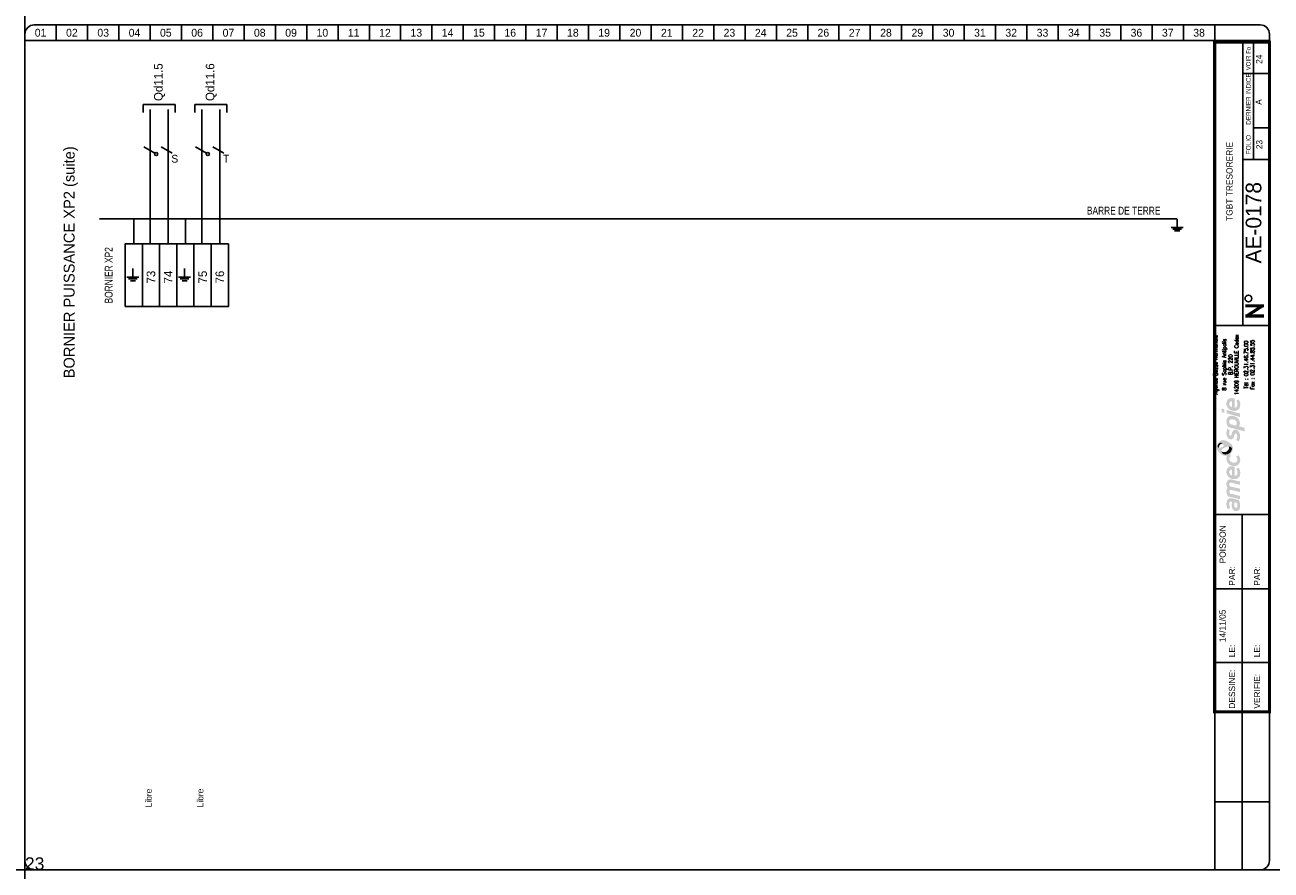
# Model space of a CAD drawing. Header units: millimetres. Extents: x 0 to 4898, y -1200 to 270.
# Tile 14 of 34: x 1500 to 1898, y -800 to -530. Entities that reach past the tile are written whole.
import ezdxf
from ezdxf.enums import TextEntityAlignment as Align

# ---------------------------------------------------------------- set-up
doc = ezdxf.new("R2010")
doc.units = ezdxf.units.MM
doc.header["$LTSCALE"] = 25
doc.linetypes.add('CONTINU', pattern=[0])
doc.layers.get('0').update_dxf_attribs({"linetype": 'CONTINUOUS'})
doc.layers.get('Defpoints').update_dxf_attribs({"linetype": 'CONTINUOUS'})
for name, color, linetype in [('TEXTE', 92, 'CONTINU'), ('TRAIFIN', 1, 'CONTINU'), ('TRAIGROS', 40, 'CONTINU'), ('TRAIMOY', 150, 'CONTINU')]:
    doc.layers.add(name, color=color, linetype=linetype)
doc.styles.add('ROMANC', font='romanc')
doc.styles.add('ROMANS8', font='ROMANS8.shx')
doc.styles.add('T1', font='arial.ttf')
doc.styles.add('TXT', font='txt', dxfattribs={"width": 0.8})

# ---------------------------------------------------------------- blocks, each defined once
blk = doc.blocks.new('FDP-DIV-CHU')
at = {"layer": 'TEXTE', "color": 7, "const_width": 1}
for points in [[(395.75, 180.25), (389.75, 180.25)], [(390.25, 177), (395.25, 180.25)], [(395.75, 177), (389.75, 177)]]:
    blk.add_lwpolyline(points, dxfattribs=at)
at = {"layer": 'TEXTE', "color": 7}
blk.add_circle((390.76, 182.59), 1.08, dxfattribs=at)
at = {"layer": 'TRAIFIN', "color": 7}
for p, q in [((10, 270), (10, 265)), ((20, 270), (20, 265)), ((30, 270), (30, 265)), ((40, 270), (40, 265)), ((50, 270), (50, 265)), ((60, 270), (60, 265)), ((70, 270), (70, 265)), ((80, 270), (80, 265)), ((90, 270), (90, 265)), ((100, 270), (100, 265)), ((110, 270), (110, 265)), ((120, 270), (120, 265)), ((130, 270), (130, 265)), ((140, 270), (140, 265)), ((150, 270), (150, 265)), ((160, 270), (160, 265)), ((170, 270), (170, 265)), ((180, 270), (180, 265)), ((190, 270), (190, 265)), ((200, 270), (200, 265)), ((210, 270), (210, 265)), ((220, 270), (220, 265)), ((230, 270), (230, 265)), ((240, 270), (240, 265)), ((250, 270), (250, 265)), ((260, 270), (260, 265)), ((270, 270), (270, 265)), ((280, 270), (280, 265)), ((290, 270), (290, 265)), ((300, 270), (300, 265)), ((310, 270), (310, 265)), ((320, 270), (320, 265)), ((330, 270), (330, 265)), ((340, 270), (340, 265)), ((350, 270), (350, 265)), ((360, 270), (360, 265)), ((370, 270), (370, 265)), ((380, 270), (380, 265)), ((392.41, 227.04), (392.41, 264.5)), ((392.41, 237.09), (396.96, 237.09))]:
    blk.add_line(p, q, dxfattribs=at)
at = {"layer": 'TRAIGROS', "color": 7}
for p, q in [((0, 267), (0, 265)), ((3, 270), (394.5, 270)), ((397.5, 267), (397.5, 265)), ((397.5, 265), (0, 265)), ((397.5, 265), (0, 265)), ((0, 265), (0, 3)), ((389, 174), (389, 264.5)), ((397.5, 3), (397.5, 265)), ((389, 254.5), (397, 254.5)), ((389, 227.01), (397, 227.01)), ((380, 174), (397.5, 174)), ((380, 113.52), (397.51, 113.52)), ((380, -0.03), (380, 50.52)), ((3, 0), (394.5, 0))]:
    blk.add_line(p, q, dxfattribs=at)
at = {"layer": 'TRAIGROS', "color": 7, "const_width": 1}
blk.add_lwpolyline([(380, 264.5), (380, 50.52), (397.5, 50.52), (397.5, 264.5), (380, 264.5)], dxfattribs=at)
at = {"layer": 'TRAIGROS', "color": 7}
for centre, start, end in [((3, 267), 90, 180), ((394.5, 267), 0, 90), ((3, 3), 180, 270), ((394.5, 3), 270, 0)]:
    blk.add_arc(centre, 3, start, end, dxfattribs=at)
at = {"layer": 'TRAIMOY', "color": 7}
for p, q in [((388.75, -0.01), (388.75, 113.52)), ((380, 89.82), (397.51, 89.82)), ((380, 66.27), (397.51, 66.27)), ((380, 21.75), (397.51, 21.75))]:
    blk.add_line(p, q, dxfattribs=at)
at = {"layer": 'TEXTE', "color": 7}
for s, p in [('01', (5, 267.5)), ('02', (15, 267.5)), ('03', (25, 267.5)), ('04', (35, 267.5)), ('05', (45, 267.5)), ('06', (55, 267.5)), ('07', (65, 267.5)), ('08', (75, 267.5)), ('09', (85, 267.5)), ('10', (95, 267.5)), ('11', (105, 267.5)), ('12', (115, 267.5)), ('13', (125, 267.5)), ('14', (135, 267.5)), ('15', (145, 267.5)), ('16', (155, 267.5)), ('17', (165, 267.5)), ('18', (175, 267.5)), ('19', (185, 267.5)), ('20', (195, 267.5)), ('21', (205, 267.5)), ('22', (215, 267.5)), ('23', (225, 267.5)), ('24', (235, 267.5)), ('25', (245, 267.5)), ('26', (255, 267.5)), ('27', (265, 267.5)), ('28', (275, 267.5)), ('29', (285, 267.5)), ('30', (295, 267.5)), ('31', (305, 267.5)), ('32', (315, 267.5)), ('33', (325, 267.5)), ('34', (335, 267.5)), ('35', (345, 267.5)), ('36', (355, 267.5)), ('37', (365, 267.5)), ('38', (375, 267.5))]:
    blk.add_text(s, height=2.5, dxfattribs=at).set_placement(p, align=Align.MIDDLE)
at = {"layer": 'TEXTE', "color": 7, "width": 0.75}
blk.add_text('VOIR Fo', height=1.5, rotation=90, dxfattribs=at).set_placement((391.5, 255.5), (391.5, 263), align=Align.FIT)
at = {"layer": 'TEXTE', "color": 7, "style": 'TXT', "width": 0.8}
blk.add_text('DERNIER INDICE', height=1.5, rotation=90, dxfattribs=at).set_placement((391.5, 238.12))
at = {"layer": 'TEXTE', "color": 7}
blk.add_text('FOLIO', height=1.5, rotation=90, dxfattribs=at).set_placement((391.5, 231.76), align=Align.CENTER)
for s, p in [('PAR:', (386.51, 90.82)), ('PAR:', (394.51, 90.82)), ('LE:', (386.51, 67.95)), ('LE:', (394.51, 67.95)), ('DESSINE:', (386.51, 51.52)), ('VERIFIE:', (394.51, 51.52))]:
    blk.add_text(s, height=2, rotation=90, dxfattribs=at).set_placement(p)
at = {"layer": 'TEXTE', "style": 'ROMANC'}
for tag, height, p in [('FOLIO_SUIVANT', 2, (395.9, 259.04)), ('INDICE', 2, (395.79, 245.35)), ('FOLIO', 2, (395.79, 231.76)), ('NUMERO', 5, (395.79, 206.79))]:
    blk.add_attdef(tag, text='', height=height, rotation=90, dxfattribs=at).set_placement(p, align=Align.CENTER)
blk.add_attdef('INTITULE_DU_PLAN', text='', height=2, rotation=90, dxfattribs=at).set_placement((385, 220), align=Align.MIDDLE)
for tag, p in [('DESSINATEUR', (386.53, 97.95)), ('DATE', (386.51, 72.76))]:
    blk.add_attdef(tag, p, '', height=2, rotation=90, dxfattribs=at)
blk = doc.blocks.new('LOGO')
h = blk.add_hatch(color=187)
h.paths.add_polyline_path([(0.27, -25.15), (-0.26, -25.03), (-0.61, -25.01), (-0.96, -25.01), (-1.3, -25.15), (-1.56, -25.39), (-1.76, -25.66), (-1.92, -26.06), (-2.01, -26.61), (-2, -27.13), (-1.95, -27.54), (-1.82, -27.98), (-1.59, -28.49), (-0.78, -28.03), (-0.88, -27.84), (-0.99, -27.58), (-1.06, -27.27), (-1.09, -26.94), (-1.07, -26.65), (-1.03, -26.36), (-0.9, -26.15), (-0.74, -26.05), (-0.59, -26.04), (-0.23, -26.1), (-0.26, -26.47), (-0.29, -26.77), (-0.31, -27.1), (-0.31, -27.41), (-0.26, -27.77), (-0.19, -28.1), (-0.05, -28.44), (0.2, -28.78), (0.48, -28.98), (0.87, -29.11), (1.22, -29.1), (1.58, -29.04), (1.84, -28.87), (2.14, -28.53), (2.3, -28.16), (2.37, -27.71), (2.36, -27.1), (2.28, -26.51), (2.08, -25.89), (1.89, -25.54), (0.84, -25.3)])
h.paths.add_polyline_path([(0.54, -26.31), (1.32, -26.47), (1.41, -26.69), (1.48, -27.01), (1.49, -27.42), (1.48, -27.74), (1.4, -27.9), (1.29, -28.03), (1.14, -28.09), (0.96, -28.1), (0.81, -28.07), (0.69, -27.97), (0.6, -27.85), (0.54, -27.71), (0.5, -27.54), (0.49, -27.3), (0.49, -27.06), (0.5, -26.59)], flags=16)
h.paths.add_polyline_path([(-0.88, -23.47), (-0.97, -23.29), (-1.06, -23.08), (-1.08, -22.86), (-1.05, -22.63), (-0.97, -22.45), (-0.79, -22.36), (-0.5, -22.33), (2.29, -23.01), (2.29, -21.94), (-0.8, -21.24), (-0.96, -21.08), (-1.06, -20.77), (-1.1, -20.45), (-1, -20.2), (-0.87, -20.11), (-0.7, -20.03), (-0.48, -20.05), (2.29, -20.7), (2.29, -19.65), (-0.36, -19.01), (-0.65, -19), (-1.01, -19.01), (-1.3, -19.12), (-1.55, -19.28), (-1.77, -19.54), (-1.9, -19.8), (-1.98, -20), (-2.02, -20.38), (-2.01, -20.76), (-1.91, -21.13), (-1.79, -21.45), (-1.64, -21.71), (-1.75, -21.83), (-1.89, -22.08), (-1.98, -22.36), (-2.01, -22.66), (-2.01, -23), (-1.95, -23.36), (-1.85, -23.71), (-1.69, -24.08), (-1.5, -24.43), (2.29, -25.32), (2.29, -24.26)])
h.paths.add_polyline_path([(-0.19, -14.81), (-0.51, -14.81), (-0.91, -14.88), (-1.19, -15), (-1.42, -15.16), (-1.64, -15.38), (-1.83, -15.67), (-1.95, -15.97), (-2, -16.26), (-2.02, -16.52), (-2.01, -16.84), (-1.96, -17.15), (-1.84, -17.46), (-1.65, -17.81), (-1.41, -18.09), (-1.14, -18.33), (-0.89, -18.51), (-0.59, -18.68), (-0.17, -18.82), (0.24, -18.89), (0.59, -18.91), (0.98, -18.88), (1.37, -18.75), (1.77, -18.51), (2.17, -18.06), (2.33, -17.58), (2.38, -17.11), (2.38, -16.56), (2.33, -16.15), (2.2, -15.79), (2.03, -15.5), (1.82, -15.25), (1.14, -15.68), (1.3, -15.94), (1.42, -16.3), (1.49, -16.68), (1.49, -16.99), (1.43, -17.33), (1.23, -17.63), (0.99, -17.81), (0.79, -17.86), (0.6, -17.84), (0.6, -14.97), (0.23, -14.85)])
h.paths.add_polyline_path([(-0.26, -17.69), (-0.43, -17.64), (-0.58, -17.55), (-0.76, -17.39), (-0.9, -17.24), (-1.01, -17.02), (-1.06, -16.86), (-1.08, -16.63), (-1.06, -16.36), (-0.96, -16.16), (-0.83, -15.98), (-0.62, -15.87), (-0.44, -15.83), (-0.26, -15.83)], flags=16)
h.paths.add_polyline_path([(-0.09, -13.56), (-0.44, -13.4), (-0.74, -13.16), (-0.95, -12.9), (-1.04, -12.61), (-1.08, -12.36), (-1.02, -12.05), (-0.89, -11.83), (-0.73, -11.69), (-0.61, -11.61), (-0.5, -11.55), (-0.88, -10.89), (-1.08, -11.04), (-1.32, -11.18), (-1.51, -11.28), (-1.78, -11.38), (-1.87, -11.55), (-1.97, -11.89), (-2.01, -12.3), (-1.98, -12.76), (-1.82, -13.35), (-1.54, -13.76), (-1.25, -14.08), (-0.85, -14.34), (-0.48, -14.51), (-0.05, -14.65), (0.44, -14.71), (0.94, -14.69), (1.47, -14.5), (1.83, -14.25), (2.09, -13.94), (2.26, -13.6), (2.36, -13.21), (2.39, -12.82), (2.37, -12.43), (2.27, -11.98), (2.07, -11.58), (1.82, -11.23), (1.12, -11.67), (1.29, -11.95), (1.43, -12.27), (1.45, -12.61), (1.43, -12.96), (1.23, -13.36), (0.95, -13.57), (0.61, -13.63), (0.31, -13.63)])
h.paths.add_polyline_path([(1.25, -3.19), (0.94, -3.13), (0.59, -3.14), (0.32, -3.25), (0.1, -3.49), (-0.12, -3.81), (-0.25, -4.17), (-0.38, -4.62), (-0.46, -4.92), (-0.59, -5.03), (-0.74, -5.08), (-0.86, -5.03), (-0.96, -4.94), (-1.06, -4.74), (-1.12, -4.53), (-1.11, -4.23), (-1.07, -3.86), (-1.01, -3.51), (-0.93, -3.23), (-1.72, -2.85), (-1.84, -3.12), (-1.93, -3.4), (-1.97, -3.68), (-2, -3.98), (-2.02, -4.32), (-2, -4.65), (-1.94, -5.01), (-1.8, -5.31), (-1.64, -5.58), (-1.4, -5.84), (-1.11, -6.04), (-0.85, -6.17), (-0.56, -6.2), (-0.24, -6.15), (0.01, -5.99), (0.18, -5.81), (0.32, -5.51), (0.41, -5.18), (0.51, -4.86), (0.57, -4.63), (0.67, -4.45), (0.78, -4.33), (0.97, -4.29), (1.15, -4.35), (1.3, -4.55), (1.41, -4.85), (1.44, -5.24), (1.41, -5.62), (1.33, -5.91), (1.23, -6.15), (1.09, -6.39), (1.78, -6.81), (1.86, -6.74), (1.97, -6.61), (2.14, -6.32), (2.27, -6), (2.36, -5.62), (2.37, -5.24), (2.35, -4.86), (2.3, -4.52), (2.19, -4.21), (2.03, -3.92), (1.85, -3.65), (1.57, -3.35)])
h.paths.add_polyline_path([(1.14, 0.91), (0.82, 1.08), (0.5, 1.2), (0.1, 1.27), (-0.26, 1.3), (-0.73, 1.29), (-1.12, 1.19), (-1.38, 1.04), (-1.61, 0.8), (-1.77, 0.55), (-1.89, 0.33), (-1.98, 0.01), (-2.01, -0.32), (-1.99, -0.65), (-1.95, -1.02), (-1.88, -1.34), (-1.76, -1.63), (-1.63, -1.96), (-1.52, -2.24), (3.84, -3.66), (3.84, -2.51), (1.96, -2.01), (2.11, -1.85), (2.24, -1.56), (2.27, -1.32), (2.29, -1.04), (2.27, -0.75), (2.21, -0.44), (2.07, -0.1), (1.9, 0.2), (1.71, 0.44), (1.43, 0.71)])
h.paths.add_polyline_path([(0.98, -1.77), (-0.92, -1.28), (-0.98, -1.1), (-1.05, -0.84), (-1.07, -0.56), (-1.04, -0.29), (-0.94, -0.06), (-0.77, 0.11), (-0.53, 0.2), (-0.24, 0.22), (0.04, 0.2), (0.35, 0.13), (0.58, 0.05), (0.81, -0.07), (1.02, -0.24), (1.19, -0.46), (1.27, -0.68), (1.28, -0.93), (1.28, -1.16), (1.24, -1.43), (1.15, -1.61)], flags=16)
h.paths.add_polyline_path([(-1.97, 3.22), (-1.97, 2.11), (2.35, 0.95), (2.35, 2.06)])
h.paths.add_polyline_path([(-3.55, 3.65), (-3.55, 2.48), (-2.65, 2.25), (-2.65, 3.43)])
h.paths.add_polyline_path([(-0.19, 6.99), (-0.51, 6.99), (-0.91, 6.92), (-1.19, 6.81), (-1.42, 6.64), (-1.64, 6.43), (-1.83, 6.14), (-1.95, 5.83), (-2, 5.54), (-2.02, 5.28), (-2.01, 4.96), (-1.96, 4.66), (-1.84, 4.34), (-1.65, 4), (-1.41, 3.71), (-1.14, 3.48), (-0.89, 3.29), (-0.59, 3.12), (-0.17, 2.98), (0.24, 2.92), (0.59, 2.89), (0.98, 2.93), (1.37, 3.06), (1.77, 3.29), (2.17, 3.75), (2.33, 4.22), (2.38, 4.7), (2.38, 5.24), (2.33, 5.65), (2.2, 6.02), (2.03, 6.3), (1.82, 6.56), (1.14, 6.13), (1.3, 5.87), (1.42, 5.5), (1.49, 5.12), (1.49, 4.82), (1.43, 4.47), (1.23, 4.17), (0.99, 4), (0.79, 3.94), (0.6, 3.96), (0.6, 6.83), (0.23, 6.96)])
h.paths.add_polyline_path([(-0.26, 4.11), (-0.43, 4.16), (-0.58, 4.26), (-0.76, 4.42), (-0.9, 4.56), (-1.01, 4.78), (-1.06, 4.95), (-1.08, 5.17), (-1.06, 5.44), (-0.96, 5.64), (-0.83, 5.82), (-0.62, 5.93), (-0.44, 5.97), (-0.26, 5.97)], flags=16)
h = blk.add_hatch(color=135)
h.paths.add_polyline_path([(-2.62, -6.48), (-2.99, -6.44), (-3.33, -6.46), (-3.66, -6.54), (-3.9, -6.66), (-4.19, -6.88), (-4.48, -7.12), (-4.72, -7.4), (-4.9, -7.71), (-5.08, -8.08), (-5.15, -8.51), (-5.14, -8.84), (-5.03, -9.22), (-4.88, -9.56), (-4.68, -9.88), (-4.46, -10.22), (-4.19, -10.51), (-3.87, -10.81), (-3.57, -11.02), (-3.23, -11.21), (-2.91, -11.36), (-2.54, -11.44), (-2.16, -11.45), (-1.78, -11.38), (-1.51, -11.28), (-1.32, -11.18), (-1.08, -11.04), (-0.88, -10.89), (-0.73, -10.77), (-0.54, -10.54), (-0.29, -10.22), (-0.06, -9.77), (0.06, -9.2), (0.05, -8.64), (-0.11, -8.22), (-0.36, -7.85), (-0.69, -7.52), (-1.07, -7.21), (-1.43, -6.95), (-1.9, -6.73), (-2.27, -6.57)])
h.paths.add_polyline_path([(-2.94, -7.94), (-2.93, -8.06), (-2.93, -8.18), (-2.98, -8.34), (-3.08, -8.43), (-3.22, -8.54), (-3.43, -8.66), (-3.65, -8.75), (-3.89, -8.84), (-4.16, -8.87), (-4.34, -8.85), (-4.5, -8.82), (-4.67, -8.73), (-4.76, -8.58), (-4.8, -8.43), (-4.79, -8.24), (-4.75, -8.06), (-4.69, -7.92), (-4.59, -7.78), (-4.48, -7.64), (-4.34, -7.51), (-4.19, -7.41), (-4, -7.31), (-3.79, -7.28), (-3.58, -7.31), (-3.42, -7.38), (-3.25, -7.49), (-3.12, -7.62), (-3.02, -7.79)], flags=16)
h.paths.add_polyline_path([(-1.84, -8.57), (-1.32, -8.49), (-1.12, -8.49), (-0.87, -8.49), (-0.65, -8.57), (-0.45, -8.72), (-0.32, -8.9), (-0.26, -9.1), (-0.28, -9.35), (-0.35, -9.63), (-0.51, -9.97), (-0.73, -10.32), (-1.02, -10.58), (-1.39, -10.82), (-1.78, -10.98), (-2.23, -11.04), (-2.55, -11.01), (-2.82, -10.95), (-3.16, -10.77), (-3.4, -10.52), (-3.53, -10.28), (-3.6, -10.02), (-3.6, -9.73), (-3.5, -9.48), (-3.31, -9.23), (-3, -9.04), (-2.68, -8.88), (-2.26, -8.71)], flags=16)
h = blk.add_hatch(color=253)
h.paths.add_polyline_path([(-4, -7.31), (-4.19, -7.41), (-4.34, -7.51), (-4.48, -7.64), (-4.59, -7.78), (-4.69, -7.92), (-4.75, -8.06), (-4.79, -8.24), (-4.8, -8.43), (-4.76, -8.58), (-4.67, -8.73), (-4.5, -8.82), (-4.34, -8.85), (-4.36, -8.64), (-4.33, -8.43), (-4.27, -8.21), (-4.19, -8.05), (-4.09, -7.91), (-3.95, -7.79), (-3.82, -7.69), (-3.65, -7.62), (-3.47, -7.58), (-3.28, -7.58), (-3.12, -7.62), (-3.25, -7.49), (-3.42, -7.38), (-3.58, -7.31), (-3.79, -7.28)])
h.paths.add_polyline_path([(-0.87, -8.49), (-1.12, -8.49), (-1.32, -8.49), (-1.27, -8.65), (-1.22, -8.89), (-1.24, -9.17), (-1.31, -9.4), (-1.45, -9.63), (-1.67, -9.84), (-1.91, -10), (-2.2, -10.15), (-2.48, -10.22), (-2.71, -10.25), (-2.97, -10.24), (-3.22, -10.21), (-3.44, -10.12), (-3.6, -10.02), (-3.53, -10.28), (-3.4, -10.52), (-3.16, -10.77), (-2.82, -10.95), (-2.55, -11.01), (-2.23, -11.04), (-1.78, -10.98), (-1.39, -10.82), (-1.02, -10.58), (-0.73, -10.32), (-0.51, -9.97), (-0.35, -9.63), (-0.28, -9.35), (-0.26, -9.1), (-0.32, -8.9), (-0.45, -8.72), (-0.65, -8.57)])
at = {"color": 7, "style": 'ROMANS8', "width": 0.8}
for s, height, p in [('Agence Basse Normandie', 1.2384, (-4.85, 17.68)), ('8 rue Sophia Antipolis', 1.2384, (-2.12, 17.68)), ('14209 HEROUVILLE Cedex', 1.2384, (1.84, 17.68)), ('B.P. 220', 1.238, (-0.08, 17.68)), ('Tél : 02.31.46.75.00', 1.2384, (4.88, 17.68)), ('Fax : 02.31.44.85.55', 1.2384, (6.91, 17.68))]:
    blk.add_text(s, height=height, rotation=90, dxfattribs=at).set_placement(p, align=Align.CENTER)
blk = doc.blocks.new('U82')
at = {"layer": 'TRAIFIN'}
blk.add_line((0, -5), (0, 0), dxfattribs=at)
at = {"layer": 'TRAIMOY'}
for p, q in [((-3.5, -5), (3.5, -5)), ((-2.5, -6), (2.5, -6)), ((-1.5, -7), (1.5, -7))]:
    blk.add_line(p, q, dxfattribs=at)
blk = doc.blocks.new('x66')
at = {"linetype": 'Continuous'}
blk.add_lwpolyline([(-1.73, 2.5), (1.73, 0.5)], dxfattribs=at)
blk.add_circle((2.17, 0.25), 0.5, dxfattribs=at)
blk = doc.blocks.new('x59')
at = {"linetype": 'Continuous'}
blk.add_lwpolyline([(-1.73, 1), (1.73, -1)], dxfattribs=at)

msp = doc.modelspace()

# ---------------------------------------------------------------- linework, layer by layer
for p, q in [((1537.75, -555.42), (1548, -555.42)), ((1537.75, -557.96), (1537.75, -555.42)), ((1548, -555.42), (1548, -557.96)), ((1554.25, -555.42), (1564.5, -555.42)), ((1554.25, -557.96), (1554.25, -555.42)), ((1564.5, -555.42), (1564.5, -557.96))]:
    msp.add_line(p, q)
at = {"layer": 'Defpoints', "ltscale": 0.25}
for p, direction in [((1500, 0), (0, -1)), ((0, -800), (1, 0))]:
    msp.add_xline(p, direction, dxfattribs=at)
at = {"layer": 'TRAIFIN'}
for p, q in [((1540, -600), (1540, -557)), ((1545.75, -600), (1545.75, -557)), ((1556.5, -600), (1556.5, -557)), ((1562.25, -600), (1562.25, -557))]:
    msp.add_line(p, q, dxfattribs=at)
at = {"layer": 'TRAIMOY'}
for p, q in [((1523.83, -592), (1867.94, -592)), ((1534.75, -600), (1534.75, -592)), ((1551.25, -600), (1551.25, -592))]:
    msp.add_line(p, q, dxfattribs=at)
for points in [[(1532, -620), (1532, -600), (1537.5, -600), (1537.5, -620)], [(1537.5, -620), (1537.5, -600), (1543, -600), (1543, -620)], [(1543, -620), (1543, -600), (1548.5, -600), (1548.5, -620)], [(1548.5, -620), (1548.5, -600), (1554, -600), (1554, -620)], [(1554, -620), (1554, -600), (1559.5, -600), (1559.5, -620)], [(1559.5, -620), (1559.5, -600), (1565, -600), (1565, -620)]]:
    msp.add_lwpolyline(points, close=True, dxfattribs=at)

# ---------------------------------------------------------------- block references
msp.add_blockref('LOGO', (1885.75, -656.24))
at = {"layer": 'TEXTE'}
ref = msp.add_blockref('FDP-DIV-CHU', (1500, -800), dxfattribs=at)
ref.add_attrib('DATE', '14/11/05', (1883.51, -727.24), dxfattribs={"height": 2, "rotation": 90})
ref.add_attrib('DESSINATEUR', 'POISSON', (1883.53, -702.05), dxfattribs={"height": 2, "rotation": 90})
ref.add_attrib('NUMERO', 'AE-0178', dxfattribs={"color": 4, "height": 5, "rotation": 90}).set_placement((1894.89, -593.21), align=Align.CENTER)
ref.add_attrib('INTITULE_DU_PLAN', 'TGBT TRESORERIE', dxfattribs={"height": 2, "rotation": 90}).set_placement((1884.69, -580), align=Align.MIDDLE)
ref.add_attrib('FOLIO', '23', dxfattribs={"height": 2, "rotation": 90}).set_placement((1895.24, -568.24), align=Align.CENTER)
ref.add_attrib('FOLIO_SUIVANT', '24', dxfattribs={"height": 2, "rotation": 90}).set_placement((1895.16, -540.96), align=Align.CENTER)
ref.add_attrib('INDICE', 'A', dxfattribs={"height": 2, "rotation": 90}).set_placement((1895.04, -554.65), align=Align.CENTER)
at = {"layer": 'TEXTE', "xscale": 0.549999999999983, "yscale": 0.549999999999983, "zscale": 0.549999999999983}
for p in [(1868, -592), (1534.5, -607.87), (1551, -607.87)]:
    msp.add_blockref('U82', p, dxfattribs=at)
at = {"layer": 'TRAIFIN'}
for name, p in [('x66', (1539.75, -571.5)), ('x59', (1545.25, -570)), ('x66', (1556.25, -571.5)), ('x59', (1561.75, -570))]:
    msp.add_blockref(name, p, dxfattribs=at)

# ---------------------------------------------------------------- texts
at = {"layer": 'Defpoints', "ltscale": 0.25, "insert": (1500, -795.98), "char_height": 4, "attachment_point": 1, "style": 'T1'}
msp.add_mtext_dynamic_manual_height_columns('23', width=90.3923, gutter_width=20, heights=[0], dxfattribs=at)
at = {"layer": 'TEXTE'}
for s, height, p in [('Qd11.5', 2.75, (1543.99, -554.33)), ('Qd11.6', 2.75, (1560.49, -554.33)), ('BORNIER PUISSANCE XP2 (suite)', 3.5, (1515.87, -642.91)), ('73', 2.75, (1541.62, -612.62)), ('74', 2.75, (1547.12, -612.62)), ('75', 2.75, (1558.12, -612.62)), ('76', 2.75, (1563.62, -612.62))]:
    msp.add_text(s, height=height, rotation=90, dxfattribs=at).set_placement(p)
for s, p in [('S', (1546.75, -574)), ('T', (1563.25, -574))]:
    msp.add_text(s, height=2.5, dxfattribs=at).set_placement(p)
at = {"layer": 'TEXTE', "width": 0.8}
msp.add_text('BARRE DE TERRE', height=2.5, dxfattribs=at).set_placement((1839.18, -590.59))
msp.add_text('BORNIER XP2', height=2.5, rotation=90, dxfattribs=at).set_placement((1528, -619))
at = {"layer": 'TEXTE', "ltscale": 0.9}
for p in [(1540.5, -780), (1557, -780)]:
    msp.add_text('Libre', height=2, rotation=90, dxfattribs=at).set_placement(p)

doc.saveas('drawing.dxf')
